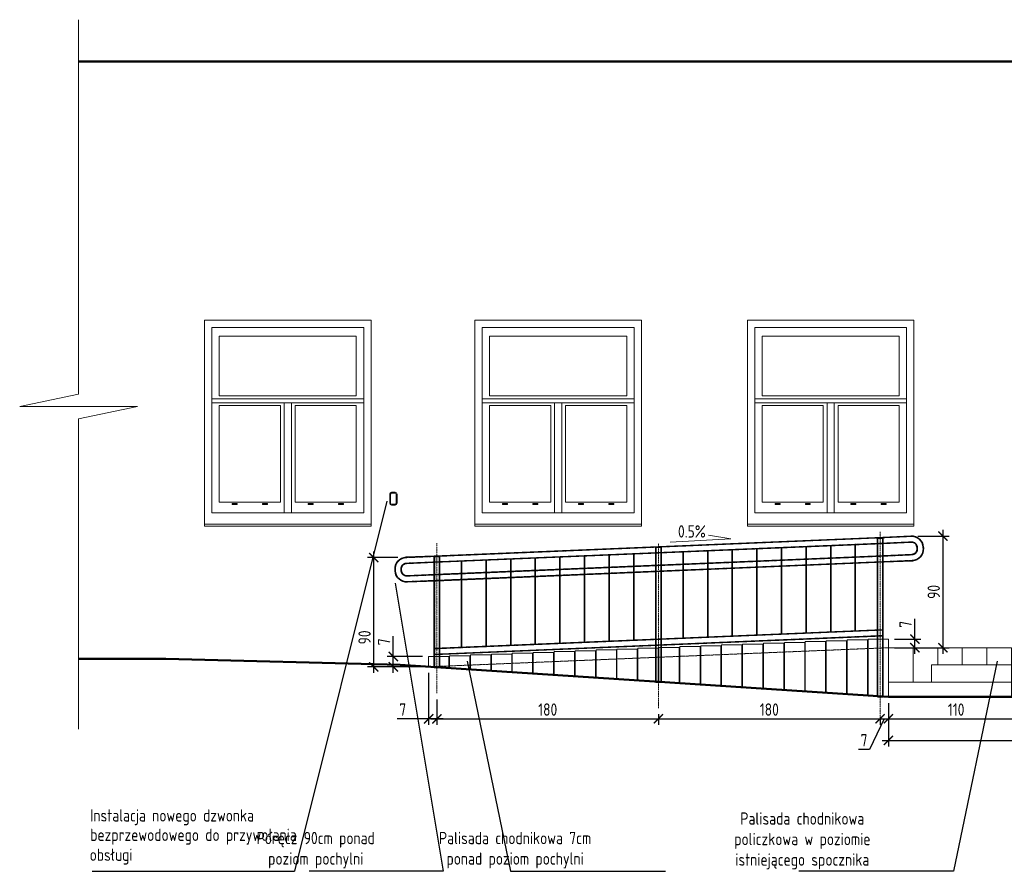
# Model space of a CAD drawing. Header units: millimetres. Extents: x -369365 to -339167, y -1124824 to -1021600.
# Tile 8 of 27: x -367326 to -359329, y -1092252 to -1085334. Entities that reach past the tile are written whole.
import ezdxf

# ---------------------------------------------------------------- set-up
doc = ezdxf.new("R2010")
doc.units = ezdxf.units.MM
doc.linetypes.add('ACAD_ISO10W100', pattern=[18, 12, -3, 0, -3])
doc.linetypes.add('HIDDEN2', pattern=[1.190625, 0.79375, -0.396875])
doc.layers.get('0').update_dxf_attribs({"lineweight": 20})
doc.layers.add('000', color=7, linetype='Continuous', lineweight=13, true_color=0x5b686d)
for name, color, linetype, lineweight in [('002 Os Elementu', 30, 'ACAD_ISO10W100', 9), ('005 Text', 1, 'Continuous', 25), ('007 Stal Stezenia', 6, 'Continuous', 35), ('008 Aluminium', 151, 'Continuous', 18), ('010 Wymiary', 7, 'Continuous', 9), ('013 Przerywana', 8, 'HIDDEN2', 5), ('Ściany', 4, 'Continuous', 50)]:
    doc.layers.add(name, color=color, linetype=linetype, lineweight=lineweight)
doc.styles.add('ISOCPEUR', font='isocpeur.ttf', dxfattribs={"width": 0.8})
doc.dimstyles.new('06.  1_50', dxfattribs={"dimscale": 50, "dimtxt": 2, "dimasz": 1.5, "dimexe": 1, "dimexo": 1, "dimgap": 0.5, "dimtad": 1, "dimdec": 0, "dimlfac": 0.1, "dimtxsty": 'ISOCPEUR', "dimblk": 'ARCHTICK', "dimcen": -5, "dimdle": 1, "dimadec": 0, "dimazin": 0, "dimtfac": 1, "dimtdec": 0, "dimtmove": 0, "dimatfit": 3, "dimfxl": 1, "dimarcsym": 0})

# ---------------------------------------------------------------- blocks, each defined once
blk = doc.blocks.new('_ArchTick')
at = {"color": 0, "linetype": 'ByBlock', "const_width": 0.15}
blk.add_lwpolyline([(-0.5, -0.5), (0.5, 0.5)], dxfattribs=at)
blk = doc.blocks.new('*D155')
at = {"layer": '010 Wymiary', "color": 0, "lineweight": -2, "transparency": 16777216}
for p, q in [((-364005.2, -1090641.1), (-364005.2, -1091063.5)), ((-363937.7, -1090856.4), (-363937.7, -1091063.5)), ((-364005.2, -1091013.5), (-364260.2, -1091013.5)), ((-363887.7, -1091013.5), (-364005.2, -1091013.5))]:
    blk.add_line(p, q, dxfattribs=at)
at = {"layer": 'Defpoints', "color": 0, "transparency": 16777216}
for p in [(-364005.2, -1090591.1), (-363937.7, -1090806.4), (-364005.2, -1091013.5)]:
    blk.add_point(p, dxfattribs=at)
at = {"layer": '010 Wymiary', "color": 0, "lineweight": -2, "transparency": 16777216, "xscale": 75, "yscale": 75, "zscale": 75, "rotation": 180}
blk.add_blockref('_ArchTick', (-364005.2, -1091013.5), dxfattribs=at)
at = {"layer": '010 Wymiary', "color": 0, "lineweight": -2, "transparency": 16777216, "xscale": 75, "yscale": 75, "zscale": 75}
blk.add_blockref('_ArchTick', (-363937.7, -1091013.5), dxfattribs=at)
at = {"layer": '010 Wymiary', "color": 0, "transparency": 16777216, "insert": (-364215.2, -1090938.5), "char_height": 100, "attachment_point": 5, "style": 'ISOCPEUR'}
blk.add_mtext('7', dxfattribs=at)
blk = doc.blocks.new('*D156')
at = {"layer": '010 Wymiary', "color": 0, "lineweight": -2, "transparency": 16777216}
for p, q in [((-363937.7, -1090856.4), (-363937.7, -1091063.5)), ((-362137.7, -1090976.4), (-362137.7, -1091063.5)), ((-363987.7, -1091013.5), (-362087.7, -1091013.5))]:
    blk.add_line(p, q, dxfattribs=at)
at = {"layer": 'Defpoints', "color": 0, "transparency": 16777216}
for p in [(-363937.7, -1090806.4), (-362137.7, -1090926.4), (-362137.7, -1091013.5)]:
    blk.add_point(p, dxfattribs=at)
at = {"layer": '010 Wymiary', "color": 0, "lineweight": -2, "transparency": 16777216, "xscale": 75, "yscale": 75, "zscale": 75, "rotation": 180}
blk.add_blockref('_ArchTick', (-363937.7, -1091013.5), dxfattribs=at)
at = {"layer": '010 Wymiary', "color": 0, "lineweight": -2, "transparency": 16777216, "xscale": 75, "yscale": 75, "zscale": 75}
blk.add_blockref('_ArchTick', (-362137.7, -1091013.5), dxfattribs=at)
at = {"layer": '010 Wymiary', "color": 0, "transparency": 16777216, "insert": (-363037.7, -1090938.5), "char_height": 100, "attachment_point": 5, "style": 'ISOCPEUR'}
blk.add_mtext('180', dxfattribs=at)
blk = doc.blocks.new('*D157')
at = {"layer": '010 Wymiary', "color": 0, "lineweight": -2, "transparency": 16777216}
for p, q in [((-362137.7, -1090976.4), (-362137.7, -1091063.5)), ((-362187.7, -1091013.5), (-360287.7, -1091013.5)), ((-360337.7, -1090998), (-360337.7, -1091063.5))]:
    blk.add_line(p, q, dxfattribs=at)
at = {"layer": 'Defpoints', "color": 0, "transparency": 16777216}
for p in [(-362137.7, -1090926.4), (-360337.7, -1090948), (-360337.7, -1091013.5)]:
    blk.add_point(p, dxfattribs=at)
at = {"layer": '010 Wymiary', "color": 0, "lineweight": -2, "transparency": 16777216, "xscale": 75, "yscale": 75, "zscale": 75, "rotation": 180}
blk.add_blockref('_ArchTick', (-362137.7, -1091013.5), dxfattribs=at)
at = {"layer": '010 Wymiary', "color": 0, "lineweight": -2, "transparency": 16777216, "xscale": 75, "yscale": 75, "zscale": 75}
blk.add_blockref('_ArchTick', (-360337.7, -1091013.5), dxfattribs=at)
at = {"layer": '010 Wymiary', "color": 0, "transparency": 16777216, "insert": (-361237.7, -1090938.5), "char_height": 100, "attachment_point": 5, "style": 'ISOCPEUR'}
blk.add_mtext('180', dxfattribs=at)
blk = doc.blocks.new('*D158')
at = {"layer": '010 Wymiary', "color": 0, "lineweight": -2, "transparency": 16777216}
for p, q in [((-360270.2, -1090886), (-360270.2, -1091063.5)), ((-360304, -1091013.5), (-360423.3, -1091263.2)), ((-360387.7, -1091013.5), (-360220.2, -1091013.5)), ((-360337.7, -1090998), (-360337.7, -1091063.5)), ((-360423.3, -1091263.2), (-360513.3, -1091263.2))]:
    blk.add_line(p, q, dxfattribs=at)
at = {"layer": 'Defpoints', "color": 0, "transparency": 16777216}
for p in [(-360270.2, -1090836), (-360337.7, -1090948), (-360270.2, -1091013.5)]:
    blk.add_point(p, dxfattribs=at)
at = {"layer": '010 Wymiary', "color": 0, "lineweight": -2, "transparency": 16777216, "xscale": 75, "yscale": 75, "zscale": 75, "rotation": 180}
blk.add_blockref('_ArchTick', (-360337.7, -1091013.5), dxfattribs=at)
at = {"layer": '010 Wymiary', "color": 0, "lineweight": -2, "transparency": 16777216, "xscale": 75, "yscale": 75, "zscale": 75}
blk.add_blockref('_ArchTick', (-360270.2, -1091013.5), dxfattribs=at)
at = {"layer": '010 Wymiary', "color": 0, "transparency": 16777216, "insert": (-360468.3, -1091188.2), "char_height": 100, "attachment_point": 5, "style": 'ISOCPEUR'}
blk.add_mtext('7', dxfattribs=at)
blk = doc.blocks.new('*D159')
at = {"layer": '010 Wymiary', "color": 0, "lineweight": -2, "transparency": 16777216}
for p, q in [((-359170.2, -1090486), (-359170.2, -1091063.5)), ((-360270.2, -1090886), (-360270.2, -1091063.5)), ((-360320.2, -1091013.5), (-359120.2, -1091013.5))]:
    blk.add_line(p, q, dxfattribs=at)
at = {"layer": 'Defpoints', "color": 0, "transparency": 16777216}
for p in [(-359170.2, -1090436), (-360270.2, -1090836), (-359170.2, -1091013.5)]:
    blk.add_point(p, dxfattribs=at)
at = {"layer": '010 Wymiary', "color": 0, "lineweight": -2, "transparency": 16777216, "xscale": 75, "yscale": 75, "zscale": 75, "rotation": 180}
blk.add_blockref('_ArchTick', (-360270.2, -1091013.5), dxfattribs=at)
at = {"layer": '010 Wymiary', "color": 0, "lineweight": -2, "transparency": 16777216, "xscale": 75, "yscale": 75, "zscale": 75}
blk.add_blockref('_ArchTick', (-359170.2, -1091013.5), dxfattribs=at)
at = {"layer": '010 Wymiary', "color": 0, "transparency": 16777216, "insert": (-359720.2, -1090938.5), "char_height": 100, "attachment_point": 5, "style": 'ISOCPEUR'}
blk.add_mtext('110', dxfattribs=at)
blk = doc.blocks.new('*D160')
at = {"layer": '010 Wymiary', "color": 0, "lineweight": -2, "transparency": 16777216}
for p, q in [((-364291.7, -1090507.9), (-364291.7, -1090342.9)), ((-364055.2, -1090507.9), (-364341.7, -1090507.9)), ((-364291.7, -1090641.1), (-364291.7, -1090507.9)), ((-364055.2, -1090591.1), (-364341.7, -1090591.1))]:
    blk.add_line(p, q, dxfattribs=at)
at = {"layer": 'Defpoints', "color": 0, "transparency": 16777216}
for p in [(-364291.7, -1090507.9), (-364005.2, -1090507.9), (-364005.2, -1090591.1)]:
    blk.add_point(p, dxfattribs=at)
at = {"layer": '010 Wymiary', "color": 0, "lineweight": -2, "transparency": 16777216, "xscale": 75, "yscale": 75, "zscale": 75}
for p, rotation in [((-364291.7, -1090507.9), 90), ((-364291.7, -1090591.1), 270)]:
    blk.add_blockref('_ArchTick', p, dxfattribs=dict(at, rotation=rotation))
at = {"layer": '010 Wymiary', "color": 0, "transparency": 16777216, "insert": (-364366.7, -1090387.9), "char_height": 100, "attachment_point": 5, "rotation": 90, "style": 'ISOCPEUR'}
blk.add_mtext('7', dxfattribs=at)
blk = doc.blocks.new('*D161')
at = {"layer": '010 Wymiary', "color": 0, "lineweight": -2, "transparency": 16777216}
for p, q in [((-364253.6, -1089703.9), (-364500.3, -1089703.9)), ((-364450.3, -1090641.1), (-364450.3, -1089653.9)), ((-364055.2, -1090591.1), (-364500.3, -1090591.1))]:
    blk.add_line(p, q, dxfattribs=at)
at = {"layer": 'Defpoints', "color": 0, "transparency": 16777216}
for p in [(-364450.3, -1089703.9), (-364203.6, -1089703.9), (-364005.2, -1090591.1)]:
    blk.add_point(p, dxfattribs=at)
at = {"layer": '010 Wymiary', "color": 0, "lineweight": -2, "transparency": 16777216, "xscale": 75, "yscale": 75, "zscale": 75}
for p, rotation in [((-364450.3, -1089703.9), 90), ((-364450.3, -1090591.1), 270)]:
    blk.add_blockref('_ArchTick', p, dxfattribs=dict(at, rotation=rotation))
at = {"layer": '010 Wymiary', "color": 0, "transparency": 16777216, "insert": (-364525.3, -1090352.2), "char_height": 100, "attachment_point": 5, "rotation": 90, "style": 'ISOCPEUR'}
blk.add_mtext('90', dxfattribs=at)
blk = doc.blocks.new('*D162')
at = {"layer": '010 Wymiary', "color": 0, "lineweight": -2, "transparency": 16777216}
for p, q in [((-360031.7, -1089529.2), (-359777, -1089529.2)), ((-359827, -1089479.2), (-359827, -1090486)), ((-360031.7, -1090436), (-359777, -1090436))]:
    blk.add_line(p, q, dxfattribs=at)
at = {"layer": 'Defpoints', "color": 0, "transparency": 16777216}
for p in [(-360081.7, -1089529.2), (-360081.7, -1090436), (-359827, -1090436)]:
    blk.add_point(p, dxfattribs=at)
at = {"layer": '010 Wymiary', "color": 0, "lineweight": -2, "transparency": 16777216, "xscale": 75, "yscale": 75, "zscale": 75}
for p, rotation in [((-359827, -1089529.2), 90), ((-359827, -1090436), 270)]:
    blk.add_blockref('_ArchTick', p, dxfattribs=dict(at, rotation=rotation))
at = {"layer": '010 Wymiary', "color": 0, "transparency": 16777216, "insert": (-359902, -1089982.6), "char_height": 100, "attachment_point": 5, "rotation": 90, "style": 'ISOCPEUR'}
blk.add_mtext('90', dxfattribs=at)
blk = doc.blocks.new('*D163')
at = {"layer": '010 Wymiary', "color": 0, "lineweight": -2, "transparency": 16777216}
for p, q in [((-360055.7, -1090366), (-360055.7, -1090201)), ((-360220.2, -1090366), (-360005.7, -1090366)), ((-360055.7, -1090486), (-360055.7, -1090366)), ((-360220.2, -1090436), (-360005.7, -1090436))]:
    blk.add_line(p, q, dxfattribs=at)
at = {"layer": 'Defpoints', "color": 0, "transparency": 16777216}
for p in [(-360270.2, -1090366), (-360055.7, -1090366), (-360270.2, -1090436)]:
    blk.add_point(p, dxfattribs=at)
at = {"layer": '010 Wymiary', "color": 0, "lineweight": -2, "transparency": 16777216, "xscale": 75, "yscale": 75, "zscale": 75}
for p, rotation in [((-360055.7, -1090366), 90), ((-360055.7, -1090436), 270)]:
    blk.add_blockref('_ArchTick', p, dxfattribs=dict(at, rotation=rotation))
at = {"layer": '010 Wymiary', "color": 0, "transparency": 16777216, "insert": (-360130.7, -1090246), "char_height": 100, "attachment_point": 5, "rotation": 90, "style": 'ISOCPEUR'}
blk.add_mtext('7', dxfattribs=at)
blk = doc.blocks.new('*D164')
at = {"layer": '010 Wymiary', "color": 0, "lineweight": -2, "transparency": 16777216}
for p, q in [((-360270.2, -1090886), (-360270.2, -1091238.7)), ((-357270.2, -1090886), (-357270.2, -1091238.7)), ((-360320.2, -1091188.7), (-357220.2, -1091188.7))]:
    blk.add_line(p, q, dxfattribs=at)
at = {"layer": 'Defpoints', "color": 0, "transparency": 16777216}
for p in [(-360270.2, -1090836), (-357270.2, -1090836), (-357270.2, -1091188.7)]:
    blk.add_point(p, dxfattribs=at)
at = {"layer": '010 Wymiary', "color": 0, "lineweight": -2, "transparency": 16777216, "xscale": 75, "yscale": 75, "zscale": 75, "rotation": 180}
blk.add_blockref('_ArchTick', (-360270.2, -1091188.7), dxfattribs=at)
at = {"layer": '010 Wymiary', "color": 0, "lineweight": -2, "transparency": 16777216, "xscale": 75, "yscale": 75, "zscale": 75}
blk.add_blockref('_ArchTick', (-357270.2, -1091188.7), dxfattribs=at)
at = {"layer": '010 Wymiary', "color": 0, "transparency": 16777216, "insert": (-358770.2, -1091113.7), "char_height": 100, "attachment_point": 5, "style": 'ISOCPEUR'}
blk.add_mtext('300', dxfattribs=at)

msp = doc.modelspace()

# ---------------------------------------------------------------- linework, layer by layer
at = {"layer": '000'}
for p, q in [((-361630.2, -1090420.1), (-361795.2, -1090420.1)), ((-361795.2, -1090420.1), (-361795.2, -1090433.3)), ((-361630.2, -1090420.1), (-361630.2, -1090746.9)), ((-361460.2, -1090413.3), (-361625.2, -1090413.3)), ((-361625.2, -1090413.3), (-361625.2, -1090426.6)), ((-361460.2, -1090413.3), (-361460.2, -1090758)), ((-361290.2, -1090406.6), (-361455.2, -1090406.6)), ((-361455.2, -1090406.6), (-361455.2, -1090419.8)), ((-361455.2, -1090419.8), (-361455.2, -1090758.3)), ((-361290.2, -1090406.6), (-361290.2, -1090769.1)), ((-361120.2, -1090399.8), (-361285.2, -1090399.8)), ((-361285.2, -1090399.8), (-361285.2, -1090413.1)), ((-361285.2, -1090413.1), (-361285.2, -1090769.5)), ((-361120.2, -1090399.8), (-361120.2, -1090780.3)), ((-360950.2, -1090393), (-361115.2, -1090393)), ((-361115.2, -1090393), (-361115.2, -1090406.3)), ((-361115.2, -1090406.3), (-361115.2, -1090780.6)), ((-360950.2, -1090393), (-360950.2, -1090791.4)), ((-360780.2, -1090386.3), (-360945.2, -1090386.3)), ((-360945.2, -1090386.3), (-360945.2, -1090399.5)), ((-360945.2, -1090399.5), (-360945.2, -1090791.8)), ((-360780.2, -1090386.3), (-360780.2, -1090802.6)), ((-360610.2, -1090379.5), (-360775.2, -1090379.5)), ((-360775.2, -1090379.5), (-360775.2, -1090392.8)), ((-360775.2, -1090392.8), (-360775.2, -1090802.9)), ((-360610.2, -1090379.5), (-360610.2, -1090813.7)), ((-360440.2, -1090372.8), (-360605.2, -1090372.8)), ((-360605.2, -1090372.8), (-360605.2, -1090386)), ((-360605.2, -1090386), (-360605.2, -1090814.1)), ((-360440.2, -1090372.8), (-360440.2, -1090824.9)), ((-360270.2, -1090366), (-360435.2, -1090366)), ((-360435.2, -1090366), (-360435.2, -1090379.3)), ((-360435.2, -1090379.3), (-360435.2, -1090825.2)), ((-360270.2, -1090366), (-360270.2, -1090736)), ((-363670.2, -1090501.1), (-363835.2, -1090501.1)), ((-363835.2, -1090501.1), (-363835.2, -1090514.4)), ((-363670.2, -1090501.1), (-363670.2, -1090613.1)), ((-363500.2, -1090494.3), (-363665.2, -1090494.3)), ((-363665.2, -1090494.3), (-363665.2, -1090507.6)), ((-363500.2, -1090494.3), (-363500.2, -1090624.2)), ((-363330.2, -1090487.6), (-363495.2, -1090487.6)), ((-363495.2, -1090487.6), (-363495.2, -1090500.8)), ((-363495.2, -1090500.8), (-363495.2, -1090624.6)), ((-363330.2, -1090487.6), (-363330.2, -1090635.4)), ((-363160.2, -1090480.8), (-363325.2, -1090480.8)), ((-363325.2, -1090480.8), (-363325.2, -1090494.1)), ((-363325.2, -1090494.1), (-363325.2, -1090635.7)), ((-363160.2, -1090480.8), (-363160.2, -1090646.5)), ((-362990.2, -1090474.1), (-363155.2, -1090474.1)), ((-363155.2, -1090474.1), (-363155.2, -1090487.3)), ((-363155.2, -1090487.3), (-363155.2, -1090646.8)), ((-362990.2, -1090474.1), (-362990.2, -1090657.7)), ((-362820.2, -1090467.3), (-362985.2, -1090467.3)), ((-362985.2, -1090467.3), (-362985.2, -1090480.6)), ((-362985.2, -1090480.6), (-362985.2, -1090658)), ((-362820.2, -1090467.3), (-362820.2, -1090668.8)), ((-362650.2, -1090460.6), (-362815.2, -1090460.6)), ((-362815.2, -1090460.6), (-362815.2, -1090473.8)), ((-362815.2, -1090473.8), (-362815.2, -1090669.1)), ((-362650.2, -1090460.6), (-362650.2, -1090680)), ((-362480.2, -1090453.8), (-362645.2, -1090453.8)), ((-362645.2, -1090453.8), (-362645.2, -1090467.1)), ((-362645.2, -1090467.1), (-362645.2, -1090680.3)), ((-362480.2, -1090453.8), (-362480.2, -1090691.1)), ((-362310.2, -1090447.1), (-362475.2, -1090447.1)), ((-362475.2, -1090447.1), (-362475.2, -1090460.3)), ((-362475.2, -1090460.3), (-362475.2, -1090691.4)), ((-362310.2, -1090447.1), (-362310.2, -1090702.3)), ((-362140.2, -1090440.3), (-362305.2, -1090440.3)), ((-362305.2, -1090440.3), (-362305.2, -1090453.6)), ((-362305.2, -1090453.6), (-362305.2, -1090702.6)), ((-362140.2, -1090440.3), (-362140.2, -1090715)), ((-361970.2, -1090433.6), (-362135.2, -1090433.6)), ((-362135.2, -1090433.6), (-362135.2, -1090446.8)), ((-362135.2, -1090446.8), (-362135.2, -1090715)), ((-361970.2, -1090433.6), (-361970.2, -1090724.6)), ((-361800.2, -1090426.8), (-361965.2, -1090426.8)), ((-361965.2, -1090426.8), (-361965.2, -1090440.1)), ((-361965.2, -1090440.1), (-361965.2, -1090724.9)), ((-361800.2, -1090426.8), (-361800.2, -1090735.7)), ((-361795.2, -1090433.3), (-361795.2, -1090736)), ((-361625.2, -1090426.6), (-361625.2, -1090747.2)), ((-363840.2, -1090507.9), (-364005.2, -1090507.9)), ((-364005.2, -1090507.9), (-364005.2, -1090521.1)), ((-364005.2, -1090521.1), (-364005.2, -1090591.1)), ((-363840.2, -1090507.9), (-363840.2, -1090591.1)), ((-363835.2, -1090514.4), (-363835.2, -1090602.3)), ((-363665.2, -1090507.6), (-363665.2, -1090613.4))]:
    msp.add_line(p, q, dxfattribs=at)
for points in [[(-360070.2, -1090436), (-360270.2, -1090436), (-360270.2, -1090716), (-360070.2, -1090716)], [(-359870.2, -1090436), (-360070.2, -1090436), (-360070.2, -1090716), (-359920.2, -1090716), (-359920.2, -1090576), (-359870.2, -1090576)], [(-359670.2, -1090436), (-359870.2, -1090436), (-359870.2, -1090576), (-359670.2, -1090576)], [(-359470.2, -1090436), (-359670.2, -1090436), (-359670.2, -1090576), (-359470.2, -1090576)], [(-359270.2, -1090436), (-359470.2, -1090436), (-359470.2, -1090576), (-359270.2, -1090576)], [(-359270.2, -1090576), (-359920.2, -1090576), (-359920.2, -1090716), (-359270.2, -1090716)], [(-359270.2, -1090716), (-360270.2, -1090716), (-360270.2, -1090836), (-359270.2, -1090836)]]:
    msp.add_lwpolyline(points, close=True, dxfattribs=at)
at = {"layer": '002 Os Elementu'}
for p, q in [((-360337.7, -1091046.4), (-360337.7, -1089493.2)), ((-363937.7, -1090806.4), (-363937.7, -1089587.2)), ((-362137.7, -1090926.4), (-362137.7, -1089587.2))]:
    msp.add_line(p, q, dxfattribs=at)
at = {"layer": '005 Text'}
for p in [(-364343.3, -1089244.6), (-366737.3, -1092252.4)]:
    msp.add_line(p, (-365093.7, -1092252.4), dxfattribs=at)
for points in [[(-364277.9, -1089912.8), (-363886.8, -1092252.4), (-364975.3, -1092252.4)], [(-363691.9, -1090545.8), (-363339.2, -1092252.4), (-362081.5, -1092252.4)], [(-359387.8, -1090545.8), (-359740.5, -1092252.4), (-360998.2, -1092252.4)]]:
    msp.add_lwpolyline(points, dxfattribs=at)
at = {"layer": '007 Stal Stezenia'}
for p, q in [((-361138.6, -1090324), (-361138.6, -1089624.1)), ((-360938.8, -1090315.7), (-360938.8, -1089615.7)), ((-360739, -1090307.3), (-360739, -1089607.4)), ((-360539.1, -1090299), (-360539.1, -1089599)), ((-362938.6, -1090399.5), (-362938.6, -1089699.5)), ((-362738.8, -1090391.1), (-362738.8, -1089691.2)), ((-362539, -1090382.8), (-362539, -1089682.8)), ((-362339.1, -1090374.4), (-362339.1, -1089674.4)), ((-361937.9, -1090357.5), (-361937.9, -1089657.5)), ((-361738.1, -1090349.1), (-361738.1, -1089649.2)), ((-361538.3, -1090340.8), (-361538.3, -1089640.8)), ((-361338.4, -1090332.4), (-361338.4, -1089632.4)), ((-363737.9, -1090432.9), (-363737.9, -1089733)), ((-363538.1, -1090424.6), (-363538.1, -1089724.6)), ((-363338.3, -1090416.2), (-363338.3, -1089716.2)), ((-363138.4, -1090407.8), (-363138.4, -1089707.9))]:
    msp.add_line(p, q, dxfattribs=at)
for points in [[(-360317, -1089539.8), (-363959, -1089692.2)], [(-360316.8, -1089542.8), (-360316.8, -1089542.8)], [(-363956, -1089742.1), (-363956, -1089742.1), (-360314, -1089589.7)], [(-360308, -1089689.5), (-363950, -1089841.9)], [(-360307.8, -1089692.5), (-360307.8, -1089692.5)], [(-363947, -1089891.8), (-360305, -1089739.4)], [(-360305.2, -1089736.4), (-360305.2, -1089736.4)], [(-360317, -1090289.8), (-363959, -1090442.2)], [(-363956, -1090492.1), (-363956, -1090492.1), (-360314, -1090339.7)]]:
    msp.add_lwpolyline(points, dxfattribs=at)
for points in [[(-360358.7, -1090836), (-360316.7, -1090836), (-360316.7, -1089544.9), (-360358.7, -1089544.9)], [(-362158.6, -1090715), (-362116.6, -1090715), (-362116.6, -1089619.5), (-362158.6, -1089619.5)], [(-363958.7, -1090596.9), (-363916.7, -1090596.9), (-363916.7, -1089694.9), (-363958.7, -1089694.9)]]:
    msp.add_lwpolyline(points, close=True, dxfattribs=at)
for points in [[(-360317, -1089539.8), (-360087.4, -1089529.4, -0.414247), (-359986.9, -1089618.5), (-359986.3, -1089628.5, -0.41418), (-360075.4, -1089729), (-360305, -1089739.4)], [(-360314, -1089589.7), (-360084.4, -1089579.3, -0.414247), (-360036.8, -1089621.5), (-360036.2, -1089631.5, -0.41418), (-360078.4, -1089679.1), (-360308, -1089689.5)], [(-363959, -1089692.2), (-364188.6, -1089701.8, 0.414247), (-364277.7, -1089802.3), (-364277.1, -1089812.3, 0.41418), (-364176.6, -1089901.4), (-363947, -1089891.8)], [(-363956, -1089742.1), (-364185.6, -1089751.7, 0.414247), (-364227.8, -1089799.3), (-364227.2, -1089809.3, 0.41418), (-364179.6, -1089851.5), (-363950, -1089841.9)]]:
    msp.add_lwpolyline(points, format="xyb", dxfattribs=at)
at = {"layer": '008 Aluminium'}
for p, q in [((-364532.2, -1088415.3), (-365765.2, -1088415.3)), ((-362336.2, -1088415.3), (-363569.2, -1088415.3)), ((-360123.2, -1088415.3), (-361356.2, -1088415.3)), ((-364532.2, -1088446.3), (-365765.2, -1088446.3)), ((-365177.5, -1088446.3), (-365177.5, -1089339.4)), ((-365119.9, -1088446.3), (-365119.9, -1089339.4)), ((-362336.2, -1088446.3), (-363569.2, -1088446.3)), ((-362981.5, -1088446.3), (-362981.5, -1089339.4)), ((-362923.9, -1088446.3), (-362923.9, -1089339.4)), ((-360123.2, -1088446.3), (-361356.2, -1088446.3)), ((-360768.5, -1088446.3), (-360768.5, -1089339.4)), ((-360710.9, -1088446.3), (-360710.9, -1089339.4)), ((-364472.2, -1089431.9), (-365825.2, -1089431.9)), ((-364472.2, -1089448.3), (-365825.2, -1089448.3)), ((-362276.2, -1089431.9), (-363629.2, -1089431.9)), ((-362276.2, -1089448.3), (-363629.2, -1089448.3)), ((-360063.2, -1089431.9), (-361416.2, -1089431.9)), ((-360063.2, -1089448.3), (-361416.2, -1089448.3))]:
    msp.add_line(p, q, dxfattribs=at)
for points in [[(-365825.2, -1089448.3), (-365825.2, -1087775), (-364472.2, -1087775), (-364472.2, -1089448.3)], [(-363629.2, -1089448.3), (-363629.2, -1087775), (-362276.2, -1087775), (-362276.2, -1089448.3)], [(-361416.2, -1089448.3), (-361416.2, -1087775), (-360063.2, -1087775), (-360063.2, -1089448.3)]]:
    msp.add_lwpolyline(points, dxfattribs=at)
for points in [[(-364532.2, -1088587.2), (-364532.2, -1087835), (-365765.2, -1087835), (-365765.2, -1088587.2), (-365765.2, -1089339.4), (-364532.2, -1089339.4)], [(-362336.2, -1088587.2), (-362336.2, -1087835), (-363569.2, -1087835), (-363569.2, -1088587.2), (-363569.2, -1089339.4), (-362336.2, -1089339.4)], [(-360123.2, -1088587.2), (-360123.2, -1087835), (-361356.2, -1087835), (-361356.2, -1088587.2), (-361356.2, -1089339.4), (-360123.2, -1089339.4)], [(-364592.2, -1088389.9), (-364592.2, -1087904.6), (-365705.2, -1087904.6), (-365705.2, -1088389.9)], [(-362396.2, -1088389.9), (-362396.2, -1087904.6), (-363509.2, -1087904.6), (-363509.2, -1088389.9)], [(-360183.2, -1088389.9), (-360183.2, -1087904.6), (-361296.2, -1087904.6), (-361296.2, -1088389.9)], [(-365208.7, -1088467.9), (-365208.7, -1089254.8), (-365705.2, -1089254.8), (-365705.2, -1088467.9)], [(-364592.2, -1089254.8), (-364592.2, -1088467.9), (-365088.7, -1088467.9), (-365088.7, -1089254.8)], [(-363012.7, -1088467.9), (-363012.7, -1089254.8), (-363509.2, -1089254.8), (-363509.2, -1088467.9)], [(-362396.2, -1089254.8), (-362396.2, -1088467.9), (-362892.7, -1088467.9), (-362892.7, -1089254.8)], [(-360799.7, -1088467.9), (-360799.7, -1089254.8), (-361296.2, -1089254.8), (-361296.2, -1088467.9)], [(-360183.2, -1089254.8), (-360183.2, -1088467.9), (-360679.7, -1088467.9), (-360679.7, -1089254.8)], [(-365599.9, -1089265.3), (-365559.9, -1089265.3), (-365559.9, -1089271.4), (-365599.9, -1089271.4)], [(-365314, -1089265.3), (-365354.1, -1089265.3), (-365354.1, -1089271.4), (-365314, -1089271.4)], [(-364983.4, -1089265.3), (-364943.4, -1089265.3), (-364943.4, -1089271.4), (-364983.4, -1089271.4)], [(-364697.5, -1089265.3), (-364737.6, -1089265.3), (-364737.6, -1089271.4), (-364697.5, -1089271.4)], [(-363403.9, -1089265.3), (-363363.9, -1089265.3), (-363363.9, -1089271.4), (-363403.9, -1089271.4)], [(-363118, -1089265.3), (-363158.1, -1089265.3), (-363158.1, -1089271.4), (-363118, -1089271.4)], [(-362787.4, -1089265.3), (-362747.4, -1089265.3), (-362747.4, -1089271.4), (-362787.4, -1089271.4)], [(-362501.5, -1089265.3), (-362541.6, -1089265.3), (-362541.6, -1089271.4), (-362501.5, -1089271.4)], [(-361190.9, -1089265.3), (-361150.9, -1089265.3), (-361150.9, -1089271.4), (-361190.9, -1089271.4)], [(-360905, -1089265.3), (-360945.1, -1089265.3), (-360945.1, -1089271.4), (-360905, -1089271.4)], [(-360574.4, -1089265.3), (-360534.4, -1089265.3), (-360534.4, -1089271.4), (-360574.4, -1089271.4)], [(-360288.5, -1089265.3), (-360328.6, -1089265.3), (-360328.6, -1089271.4), (-360288.5, -1089271.4)]]:
    msp.add_lwpolyline(points, close=True, dxfattribs=at)
for points in [[(-364305.6, -1089172.7), (-364275.6, -1089172.7, -0.414122), (-364260.6, -1089187.7), (-364260.6, -1089261.9, -0.414305), (-364275.6, -1089276.9), (-364305.6, -1089276.9, -0.414122), (-364320.6, -1089261.9), (-364320.6, -1089187.7, -0.414305)], [(-364305.6, -1089180), (-364275.6, -1089180.1, -0.414122), (-364268, -1089187.7), (-364268, -1089261.9, -0.414305), (-364275.6, -1089269.5), (-364305.6, -1089269.5, -0.414122), (-364313.2, -1089261.9), (-364313.2, -1089187.7, -0.414305)]]:
    msp.add_lwpolyline(points, format="xyb", close=True, dxfattribs=at)
at = {"layer": '010 Wymiary'}
for p, q in [((-366847.7, -1091097.9), (-366847.7, -1088575.4)), ((-361551, -1089552.2), (-361732.1, -1089522.8)), ((-362044.2, -1089577.6), (-361551, -1089552.2))]:
    msp.add_line(p, q, dxfattribs=at)
msp.add_lwpolyline([(-366847.7, -1088575.4), (-366369.2, -1088476.4), (-367326.3, -1088476.4), (-366847.7, -1088377.4), (-366847.7, -1085334.3)], dxfattribs=at)
at = {"layer": '013 Przerywana'}
msp.add_line((-360270.2, -1090436), (-364005.2, -1090591.1), dxfattribs=at)
for points in [[(-360316.8, -1089542.8), (-363958.8, -1089695.2)], [(-363956.2, -1089739.1), (-363956.2, -1089739.1), (-360314.2, -1089586.7)], [(-360307.8, -1089692.5), (-363949.8, -1089844.9)], [(-363947.2, -1089888.8), (-360305.2, -1089736.4)], [(-360316.8, -1090292.8), (-363958.8, -1090445.2)], [(-363956.2, -1090489.1), (-363956.2, -1090489.1), (-360314.2, -1090336.7)]]:
    msp.add_lwpolyline(points, dxfattribs=at)
for points in [[(-360355.7, -1090836), (-360319.7, -1090836), (-360319.7, -1089544.9), (-360355.7, -1089544.9)], [(-362155.6, -1090715), (-362119.6, -1090715), (-362119.6, -1089619.5), (-362155.6, -1089619.5)], [(-363955.7, -1090596.9), (-363919.7, -1090596.9), (-363919.7, -1089694.9), (-363955.7, -1089694.9)]]:
    msp.add_lwpolyline(points, close=True, dxfattribs=at)
for points in [[(-360316.8, -1089542.8), (-360087.2, -1089532.4, -0.414247), (-359989.9, -1089618.7), (-359989.3, -1089628.7, -0.41418), (-360075.6, -1089726), (-360305.2, -1089736.4)], [(-360314.2, -1089586.7), (-360084.6, -1089576.3, -0.414247), (-360033.8, -1089621.3), (-360033.2, -1089631.3, -0.41418), (-360078.2, -1089682.1), (-360307.8, -1089692.5)], [(-363958.8, -1089695.2), (-364188.4, -1089704.8, 0.414247), (-364274.7, -1089802.1), (-364274.1, -1089812.1, 0.41418), (-364176.8, -1089898.4), (-363947.2, -1089888.8)], [(-363956.2, -1089739.1), (-364185.7, -1089748.7, 0.414247), (-364230.8, -1089799.5), (-364230.2, -1089809.5, 0.41418), (-364179.4, -1089854.5), (-363949.8, -1089844.9)]]:
    msp.add_lwpolyline(points, format="xyb", dxfattribs=at)
at = {"layer": 'Ściany'}
for p, q in [((-353658.2, -1085674.2), (-366847.7, -1085674.2)), ((-366140.4, -1090526), (-366847.7, -1090526)), ((-364235.1, -1090576), (-366140.4, -1090526)), ((-364235.1, -1090576), (-360270.2, -1090836)), ((-353658.2, -1090836), (-360270.2, -1090836))]:
    msp.add_line(p, q, dxfattribs=at)

# ---------------------------------------------------------------- texts
at = {"layer": '005 Text', "style": 'ISOCPEUR', "width": 0.8}
for s, p in [('Instalacja nowego dzwonka ', (-366753.6, -1091848)), ('bezprzewodowego do przywołania', (-366753.6, -1092005.8)), ('obsługi', (-366757.8, -1092167.3))]:
    msp.add_text(s, height=100, dxfattribs=at).set_placement(p)
at = {"layer": '005 Text', "char_height": 100, "attachment_point": 5, "style": 'ISOCPEUR'}
for s, insert in [('Palisada chodnikowa \\Ppoliczkowa w poziomie\\Pistniejącego spocznika', (-360969.5, -1092005.2)), ('Poręcz 90cm ponad\\Ppoziom pochylni', (-364921.7, -1092080.4)), ('Palisada chodnikowa 7cm\\Pponad poziom pochylni', (-363302.3, -1092080.4))]:
    msp.add_mtext(s, dxfattribs=dict(at, insert=insert))
at = {"layer": '010 Wymiary', "insert": (-361866.7, -1089491.5), "char_height": 100, "attachment_point": 5, "style": 'ISOCPEUR'}
msp.add_mtext('0.5%', dxfattribs=at)

# ---------------------------------------------------------------- dimensions: what is measured, and where the dimension line sits
at = {"layer": '010 Wymiary'}
for base, p1, p2, text, picture, middle in [((-359827, -1090436), (-360081.7, -1089529.2), (-360081.7, -1090436), '90', '*D162', (-359902, -1089982.6)), ((-364291.7, -1090507.9), (-364005.2, -1090591.1), (-364005.2, -1090507.9), '7', '*D160', (-364366.7, -1090387.9))]:
    dim = msp.add_linear_dim(base=base, p1=p1, p2=p2, angle=90, text=text, dimstyle='06.  1_50', dxfattribs=at)
    dim.commit()
    dim.dimension.update_dxf_attribs({"geometry": picture, "text_midpoint": middle})
dim = msp.add_linear_dim(base=(-364450.3, -1089703.9), p1=(-364005.2, -1090591.1), p2=(-364203.6, -1089703.9), angle=90, text='90', dimstyle='06.  1_50', dxfattribs=at)
dim.commit()
dim.dimension.update_dxf_attribs({"geometry": '*D161', "text_midpoint": (-364450.3, -1090352.2), "dimtype": 160})
dim = msp.add_linear_dim(base=(-360055.7, -1090366), p1=(-360270.2, -1090436), p2=(-360270.2, -1090366), angle=90, dimstyle='06.  1_50', dxfattribs=at)
dim.commit()
dim.dimension.update_dxf_attribs({"geometry": '*D163', "text_midpoint": (-360130.7, -1090246)})
for base, p1, p2, picture, middle in [((-359170.2, -1091013.5), (-360270.2, -1090836), (-359170.2, -1090436), '*D159', (-359720.2, -1090938.5)), ((-362137.7, -1091013.5), (-363937.7, -1090806.4), (-362137.7, -1090926.4), '*D156', (-363037.7, -1090938.5)), ((-360337.7, -1091013.5), (-362137.7, -1090926.4), (-360337.7, -1090948), '*D157', (-361237.7, -1090938.5))]:
    dim = msp.add_linear_dim(base=base, p1=p1, p2=p2, dimstyle='06.  1_50', override={"dimtmove": 1}, dxfattribs=at)
    dim.commit()
    dim.dimension.update_dxf_attribs({"geometry": picture, "text_midpoint": middle})
dim = msp.add_linear_dim(base=(-364005.2, -1091013.5), p1=(-363937.7, -1090806.4), p2=(-364005.2, -1090591.1), dimstyle='06.  1_50', dxfattribs=at)
dim.commit()
dim.dimension.update_dxf_attribs({"geometry": '*D155', "text_midpoint": (-364215.2, -1091013.5), "dimtype": 160})
dim = msp.add_linear_dim(base=(-360270.2, -1091013.5), p1=(-360337.7, -1090948), p2=(-360270.2, -1090836), dimstyle='06.  1_50', override={"dimtmove": 1}, dxfattribs=at)
dim.commit()
dim.dimension.update_dxf_attribs({"geometry": '*D158', "text_midpoint": (-360448.3, -1091263.2), "dimtype": 160})
dim = msp.add_linear_dim(base=(-357270.2, -1091188.7), p1=(-360270.2, -1090836), p2=(-357270.2, -1090836), dimstyle='06.  1_50', dxfattribs=at)
dim.commit()
dim.dimension.update_dxf_attribs({"geometry": '*D164', "text_midpoint": (-358770.2, -1091113.7)})

doc.saveas('drawing.dxf')
